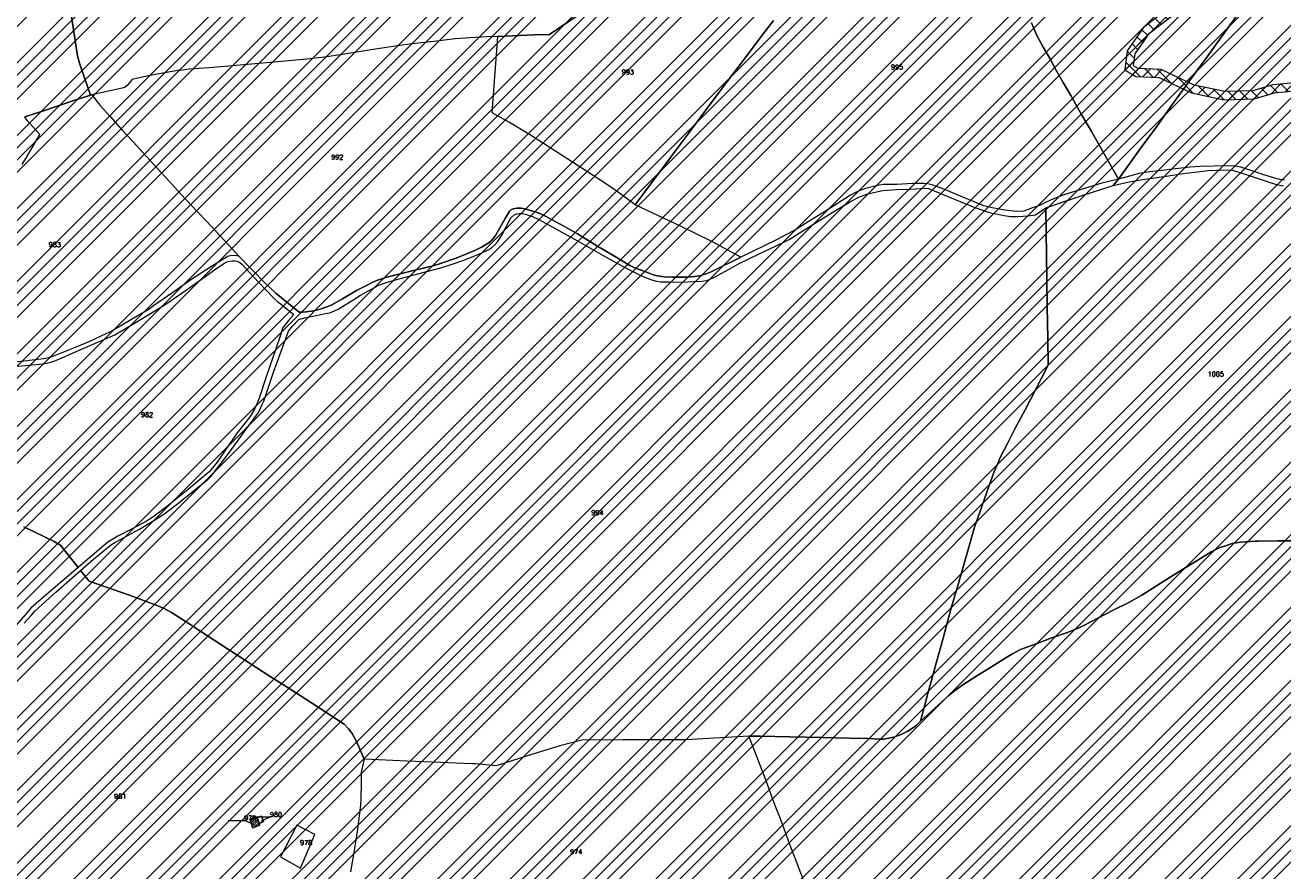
# Model space of a CAD drawing. Header units: metres. Extents: x 578835 to 593571, y 248557 to 255108.
# Tile 81 of 251: x 581736 to 582667, y 251268 to 251895. Entities that reach past the tile are written whole.
import ezdxf

# ---------------------------------------------------------------- set-up
doc = ezdxf.new("R2010")
doc.units = ezdxf.units.M
doc.linetypes.add('SOLID_LINE', pattern=[0])
for name, color, linetype, lineweight in [('Cad-BATIMENT_BATI_PRIVE12', 7, 'SOLID_LINE', 0), ('Cad-BATIMENT_BATI_PRIVE12_HACH', 7, 'SOLID_LINE', 0), ('Cad-HYDROGRAPHI_COURS_D_EAU28', 5, 'SOLID_LINE', 0), ('Cad-PARCELLAIRE_PARCELLE1', 250, 'SOLID_LINE', 0), ('Cad-PARCELLAIRE_PARCELLE1_', 250, 'SOLID_LINE', 0), ('Cad-TOPONYMIE_DETAIL_PARCELLAIR181', 7, 'SOLID_LINE', 0), ('Cad-TOPONYMIE_NUMERO_DE_PARCELL182', 250, 'SOLID_LINE', 0), ('ER', 192, 'Continuous', 18), ('PPRIF - contour', 10, 'Continuous', 9)]:
    doc.layers.add(name, color=color, linetype=linetype, lineweight=lineweight)
doc.styles.add('TEXTSTYLE_45_11', font='txt.shx', dxfattribs={"oblique": 50})

msp = doc.modelspace()

# ---------------------------------------------------------------- hatches: boundary and pattern name
at = {"layer": 'Cad-BATIMENT_BATI_PRIVE12_HACH', "ltscale": 0.4}
h = msp.add_hatch(dxfattribs=at)
h.set_pattern_fill('ANSI31', color=256, scale=0.4, style=0)
h.paths.add_polyline_path([(581902.02, 251306.37), (581904.09, 251300.3), (581909.45, 251302.29), (581909.11, 251303.38), (581907.59, 251307.83), (581907.38, 251308.37)])
at = {"layer": 'ER', "ltscale": 0.4}
h = msp.add_hatch(dxfattribs=at)
h.set_pattern_fill('ANSI37', color=256, scale=2, style=0)
h.paths.add_polyline_path([(582796.74, 252490.16), (582769.25, 252486.91), (582751.21, 252470.8), (582730.2, 252455.87), (582703.18, 252445.74), (582667.97, 252433.81), (582630.66, 252426.35), (582616.13, 252419.7), (582611.33, 252414.89), (582602.92, 252440.09), (582578.85, 252485.94), (582556.56, 252535.65), (582541.51, 252565.17), (582528.44, 252580.62), (582512.68, 252591.12), (582488.4, 252608.05), (582472.83, 252625.23), (582472.83, 252631.27), (582478.02, 252640.23), (582488.83, 252642.2), (582507.51, 252640.55), (582536.33, 252630.95), (582584.88, 252614.59), (582587.68, 252619.98), (582538.23, 252636.64), (582508.74, 252646.46), (582488.55, 252648.24), (582474.22, 252645.64), (582466.83, 252632.88), (582466.83, 252622.92), (582484.41, 252603.52), (582509.3, 252586.16), (582524.4, 252576.09), (582536.48, 252561.82), (582551.15, 252533.05), (582573.45, 252483.32), (582597.39, 252437.73), (582606.72, 252409.73), (582605.23, 252404.89), (582595.31, 252402.74), (582584.48, 252412.53), (582568.75, 252427.7), (582550.3, 252455.57), (582537.23, 252472.05), (582516.52, 252510.01), (582497.68, 252526.49), (582474.98, 252541.62), (582445.46, 252553.78), (582431.57, 252558.41), (582430.11, 252545.81), (582423.34, 252552.84), (582404.55, 252581.87), (582376.71, 252616.66), (582350.38, 252633.62), (582321.17, 252646.47), (582291.42, 252649.97), (582249.04, 252650.55), (582220.64, 252652.25), (582175.3, 252658.48), (582156.76, 252664.66), (582149.33, 252667.45), (582147.99, 252661.54), (582154.76, 252659.01), (582173.93, 252652.61), (582220.05, 252646.27), (582248.82, 252644.55), (582291.03, 252643.98), (582319.58, 252640.62), (582347.53, 252628.32), (582372.64, 252612.14), (582399.68, 252578.35), (582418.62, 252549.09), (582474.29, 252491.38), (582506.5, 252456.92), (582516.46, 252433.67), (582520.16, 252416.24), (582513.46, 252404.9), (582485.65, 252372.56), (582464.23, 252348.89), (582447.94, 252338.57), (582435.29, 252336.46), (582397.51, 252342.1), (582360.44, 252348.94), (582330, 252355.26), (582297.29, 252358.13), (582252.85, 252363.25), (582218.92, 252369.58), (582194.15, 252368.99), (582173.95, 252362.26), (582168.39, 252354.62), (582166.96, 252346.03), (582188.65, 252307.2), (582215.9, 252285.85), (582242.17, 252275.91), (582256.01, 252262.77), (582269.08, 252250.42), (582288.32, 252238.59), (582307.73, 252234.11), (582337.11, 252234.82), (582386.15, 252227.72), (582440.89, 252221.32), (582476.71, 252210.58), (582504.48, 252209.85), (582569, 252219.17), (582598.6, 252223.98), (582602.74, 252221.4), (582610.83, 252207.91), (582620.1, 252186.53), (582637.49, 252156.1), (582655.02, 252137.85), (582666.41, 252128.74), (582688.82, 252123.51), (582708.41, 252123.51), (582725.34, 252114.7), (582734.85, 252107.1), (582736.07, 252096.1), (582729.77, 252075.09), (582723.28, 252035.45), (582722.58, 252010.22), (582713.67, 251992.4), (582698.19, 251967.77), (582675.88, 251943.38), (582649.51, 251929.51), (582621.53, 251921.81), (582598.81, 251919.61), (582583.13, 251907.67), (582564.2, 251893.11), (582552.1, 251875.71), (582550.34, 251861.66), (582558.35, 251856.66), (582575.66, 251855.93), (582599.7, 251844.63), (582623.95, 251839.48), (582646.09, 251840.22), (582661.18, 251844.53), (582681.51, 251846.63), (582706.04, 251847.33), (582746.16, 251839.31), (582777.12, 251831.57), (582798.72, 251819.73), (582815.48, 251807.16), (582832.68, 251789.25), (582845.85, 251780.72), (582865.53, 251780.72), (582889.06, 251784.4), (582912.14, 251795.94), (582940.37, 251805.82), (582975.56, 251814.26), (582989.04, 251814.26), (583010.12, 251807.94), (583034.7, 251802.16), (583054.6, 251800.68), (583081.25, 251805.73), (583113.44, 251808.52), (583139.2, 251802.26), (583169.25, 251791.08), (583188.74, 251775.08), (583203.28, 251760.54), (583236.28, 251745.14), (583277.77, 251739.04), (583285.1, 251732.57), (583282.99, 251752.41), (583279.03, 251744.92), (583238.02, 251750.95), (583206.78, 251765.53), (583192.77, 251779.53), (583172.29, 251796.35), (583140.96, 251808.01), (583113.9, 251814.59), (583080.43, 251811.68), (583054.26, 251806.73), (583035.62, 251808.11), (583011.67, 251813.74), (582989.92, 251820.26), (582974.85, 251820.26), (582938.67, 251811.58), (582909.8, 251801.48), (582887.21, 251790.18), (582865.06, 251786.72), (582847.62, 251786.72), (582836.53, 251793.9), (582819.47, 251811.67), (582801.97, 251824.79), (582779.32, 251837.21), (582747.47, 251845.17), (582706.55, 251853.35), (582681.11, 251852.63), (582660.04, 251850.45), (582645.16, 251846.19), (582624.48, 251845.5), (582601.62, 251850.35), (582577.12, 251861.88), (582560.18, 251862.58), (582556.77, 251864.72), (582557.87, 251873.5), (582568.6, 251888.92), (582586.78, 251902.91), (582601.08, 251913.8), (582622.62, 251915.89), (582651.73, 251923.89), (582679.6, 251938.56), (582702.98, 251964.12), (582718.9, 251989.45), (582728.54, 252008.73), (582729.27, 252034.88), (582735.63, 252073.74), (582742.17, 252095.55), (582740.54, 252110.23), (582728.63, 252119.76), (582709.88, 252129.51), (582689.51, 252129.51), (582669.09, 252134.27), (582659.07, 252142.29), (582642.34, 252159.72), (582625.47, 252189.22), (582616.18, 252210.66), (582607.14, 252225.72), (582599.86, 252230.27), (582568.09, 252225.1), (582504.13, 252215.86), (582477.66, 252216.56), (582442.11, 252227.22), (582386.93, 252233.67), (582337.47, 252240.84), (582308.34, 252240.12), (582290.63, 252244.21), (582272.75, 252255.21), (582260.13, 252267.13), (582245.42, 252281.1), (582218.88, 252291.14), (582193.3, 252311.18), (582173.22, 252347.11), (582174.08, 252352.24), (582177.67, 252357.17), (582195.19, 252363.01), (582218.44, 252363.57), (582251.95, 252357.32), (582296.68, 252352.16), (582329.13, 252349.31), (582359.28, 252343.05), (582396.52, 252336.18), (582435.34, 252330.39), (582450.12, 252332.85), (582468.13, 252344.25), (582490.15, 252368.59), (582518.35, 252401.39), (582526.51, 252415.2), (582522.21, 252435.49), (582511.6, 252460.25), (582478.64, 252495.51), (582435.51, 252540.22), (582436.68, 252550.38), (582443.36, 252548.15), (582472.15, 252536.3), (582494.03, 252521.72), (582511.77, 252506.2), (582532.21, 252468.72), (582545.44, 252452.05), (582564.11, 252423.84), (582580.39, 252408.14), (582593.57, 252396.22), (582609.94, 252399.78), (582612.27, 252407.34), (582619.61, 252414.69), (582632.52, 252420.61), (582669.52, 252428.01), (582705.19, 252440.09), (582733.04, 252450.53), (582755.47, 252466.46), (582796.94, 252473.67), (582796.82, 252482.36)])
at = {"layer": 'PPRIF - contour', "lineweight": 15}
h = msp.add_hatch(dxfattribs=at)
h.set_pattern_fill('ANSI34', color=30, scale=2, style=0)
h.paths.add_polyline_path([(583168.56, 249236.59), (583178.02, 249273.37), (583184.15, 249314.36), (583186.86, 249348.54), (583183.82, 249412.65), (583188.31, 249497.75), (583209.56, 249638.59), (583209.57, 249654.16), (583202.87, 249764.69), (583181.22, 249772.54), (583212.18, 249841.81), (583235.33, 249974.64), (583193.51, 249985.09), (583186.04, 250045.54), (583188.28, 250067.18), (583195.8, 250078.07), (583245.78, 250078.37), (583251.01, 250132.85), (583194.25, 250138.82), (583209.94, 250168.32), (583209.19, 250188.47), (583208.21, 250203.8), (583217.43, 250267.61), (583213.64, 250277.41), (583256.98, 250284.74), (583262.34, 250350.34), (583266.18, 250436.39), (583274.5, 250436.7), (583214.43, 250499.33), (583184.56, 250537.39), (583218.91, 250547.09), (583241.07, 250552.07), (583269.68, 250547.09), (583271.18, 250569.48), (583274.91, 250580.67), (583286.48, 250597.77), (583293.66, 250716.62), (583278.73, 250731.44), (583193.67, 250750.25), (583156.78, 250759.28), (583135.71, 250831.5), (583141.39, 250856.49), (583145.69, 250864.01), (583161.1, 250891.6), (583169.34, 250905.21), (583172.57, 250920.26), (583171.49, 250936.38), (583169.31, 250950.6), (583181.85, 251003.26), (583206.95, 251084.03), (583216.62, 251114.12), (583232.39, 251161.77), (583245.29, 251209.41), (583234.54, 251210.94), (583234.1, 251288.09), (583244.66, 251288.39), (583237.9, 251328.73), (583229.54, 251356.01), (583200.13, 251357.42), (583190.46, 251371.39), (583189.74, 251379.63), (583190.1, 251406.14), (583244.22, 251415.82), (583256.04, 251419.04), (583270.74, 251430.86), (583295.47, 251440.89), (583325.21, 251451.64), (583340.94, 251464.43), (583366, 251457.91), (583398.59, 251444.88), (583422.15, 251436.37), (583417.63, 251462.92), (583418.14, 251495.99), (583409.11, 251546.1), (583400.09, 251585.18), (583359.99, 251579.17), (583344.95, 251609.23), (583333.92, 251624.76), (583325.9, 251633.28), (583319.39, 251648.31), (583296.33, 251649.31), (583292.32, 251666.85), (583282.01, 251764.42), (583240.65, 251790.03), (583212.78, 251805.76), (583221.32, 251831.82), (583251.44, 251830.48), (583273.02, 251828.23), (583262.67, 251903.93), (583199.69, 251895.44), (583192.95, 251945.32), (583256.33, 251954.31), (583243.74, 252050.47), (583214.52, 252068.27), (583208.68, 252073.66), (583201.93, 252137.92), (583178.11, 252135.22), (583183.95, 252176.12), (583226.69, 252181.65), (583216.8, 252253.1), (583210.96, 252307.92), (583193.36, 252422.33), (583178.97, 252519.84), (583167.73, 252607.66), (583178.52, 252614.4), (583188.29, 252625.39), (583184.93, 252642.05), (583192.13, 252639.75), (583210.89, 252641.9), (583205.05, 252676.95), (583200.1, 252708.47), (583205.05, 252708.02), (583194.96, 252797.38), (583191.02, 252799.28), (583173.51, 252800.6), (583168.08, 252797.59), (583165.67, 252793.82), (583165.69, 252787.69), (583073.05, 252815.41), (583065.66, 252814.13), (583065.94, 252812.7), (583046.85, 252808.33), (583047.04, 252816.04), (582997.15, 252812.42), (582995.86, 252782.45), (582980.16, 252787.72), (582949.89, 252804.92), (582947.27, 252800.69), (582935.19, 252777.61), (582924.38, 252768.8), (582917.32, 252760.63), (582910.91, 252748.5), (582903.76, 252736.42), (582880, 252724.86), (582817.58, 252706.15), (582782.59, 252696.37), (582747.69, 252696.56), (582653.19, 252726.32), (582583.51, 252736.7), (582547.53, 252745.89), (582391.95, 252693.83), (582342.71, 252696.56), (582258, 252701.11), (582228.89, 252730.03), (582194.3, 252754.65), (582137.15, 252749.12), (582028.37, 252701.22), (581997.03, 252701.83), (581923.09, 252643.99), (581895.44, 252653.82), (581782.97, 252699.88), (581749.17, 252724.45), (581694.48, 252730.59), (581626.87, 252779.73), (581623.69, 252832.13), (581568.99, 252867.14), (581549.94, 252902.76), (581520.9, 252875.84), (581488.95, 252861.1), (581415.1, 252871.66), (581333.97, 252861.22), (581285.87, 252845.9), (581226.26, 252859.41), (581213.27, 252848.96), (581176.79, 252829.19), (581135.62, 252832.26), (581093.83, 252851.3), (581026.18, 252865.71), (580894.22, 252859.98), (580764.18, 252821.75), (580666.25, 252837.89), (580606.97, 252807.31), (580553.37, 252825.96), (580518.38, 252831.19), (580426.24, 252844.58), (580314.78, 252864.48), (580232.54, 252861.61), (580193.34, 252877.86), (579737.68, 252731.06), (579339.29, 252594.91), (579467.34, 252529.95), (579492.26, 252526.53), (579537.88, 252506.87), (579628.29, 252501.98), (579673.34, 252488.27), (579756.55, 252421.24), (579801.62, 252412.32), (579849.52, 252376.66), (579890.09, 252373.24), (579954.11, 252362.98), (580003.08, 252331.22), (580020.69, 252319.86), (580037.79, 252307.65), (580048.55, 252295.44), (580067.12, 252269.55), (580095.49, 252178.46), (580127.66, 252086.63), (580157.22, 252011.67), (580209.32, 251928.46), (580208.41, 251858.24), (580196.24, 251818.11), (580206.29, 251790.3), (580227.07, 251716.54), (580274.53, 251673.98), (580324.82, 251599.61), (580345.2, 251567.99), (580352.27, 251548.44), (580380.56, 251474.57), (580498.13, 251465.11), (580632.34, 251425.65), (580688.87, 251403.81), (580903, 251328.66), (581057.22, 251304.45), (581128.89, 251277.45), (581306.24, 251176.53), (581363.6, 251156.15), (581418.4, 251079.72), (581465.72, 250967.17), (581546.02, 250830.88), (581604.72, 250760.44), (581621.29, 250710.76), (581635.31, 250677.64), (581677.37, 250643.25), (581761.5, 250538.8), (581878.03, 250481.58), (581978.36, 250416.05), (582083.64, 250336.15), (582132.06, 250252.96), (582193.12, 250147.32), (582211.34, 250118.18), (582217.79, 250080.35), (582244.22, 249930.09), (582252.92, 249788.8), (582279.87, 249720.73), (582264.14, 249693.23), (582229.1, 249576.98), (582243.69, 249504.21), (582236.53, 249458.37), (582233.12, 249417.21), (582207.89, 249404.14), (582210.7, 249314.66), (582282.52, 249136.36), (582365.79, 249069.63), (582329.51, 248868.66), (582370.33, 248802.93), (582389.99, 248830.88), (582435.35, 248829.37), (582475.81, 248930.64), (582488.18, 248933.83), (582505.04, 248934.94), (582536.56, 248931.03), (582545.58, 248873.46), (582547.73, 248837.81), (582559.27, 248733.3), (582660.26, 248731.96), (582707.75, 248722.61), (582711.09, 248844.25), (582713.77, 248853.61), (582730.11, 248933.31), (582770.57, 249048.63), (582781.22, 249070.77), (582782.86, 249074.05), (582786.69, 249073.51), (582794.34, 249066.4), (582795.98, 249060.39), (582802, 249037.44), (582837.54, 249029.24), (582847.92, 249019.4), (582859.41, 249022.68), (582870.89, 249021.59), (582882.91, 249029.79), (582897.68, 249024.87), (582894.41, 249004.61), (582898.78, 248991.5), (582903.16, 248984.94), (582914.71, 248986.01), (582980.86, 249040.12), (583036.72, 249107.47), (583089.79, 249152.85), (583096.96, 249144.66), (583169.29, 249123.72), (583150.9, 249178.85), (583158.77, 249200.15)])

# ---------------------------------------------------------------- linework, layer by layer
at = {"layer": 'Cad-BATIMENT_BATI_PRIVE12'}
msp.add_lwpolyline([(581902.02, 251306.37), (581904.09, 251300.3), (581909.45, 251302.29), (581909.11, 251303.38), (581907.59, 251307.83), (581907.38, 251308.37), (581902.02, 251306.37), (581902.02, 251306.37)], close=True, dxfattribs=at)
at = {"layer": 'Cad-HYDROGRAPHI_COURS_D_EAU28'}
for points in [[(582668.53, 251779.94), (582665.1, 251780.54), (582661.49, 251781.36), (582653.37, 251783.8), (582636.33, 251789.52), (582632.3, 251790.4), (582626.1, 251790.56), (582606.12, 251790), (582598.57, 251789.6), (582583.54, 251787.9), (582567.14, 251785.86), (582561.05, 251784.8), (582556.44, 251783.75), (582545.56, 251780.72), (582541.67, 251775.94), (582541.67, 251775.94), (582541.67, 251775.94), (582553.49, 251778.6), (582563.64, 251780.44), (582582.77, 251783.27), (582593.77, 251784.85), (582606.08, 251786.43), (582612.05, 251787.05), (582618.54, 251787.36), (582629.41, 251787.49), (582644.73, 251782.63), (582660.16, 251777.46), (582663.63, 251776.51), (582667.8, 251775.86)], [(581734.78, 251451.74), (581739.98, 251457.64), (581742.78, 251460.76), (581745.38, 251463.2), (581750.89, 251468.24), (581758.35, 251474.76), (581768.48, 251483.74), (581776.63, 251490.78), (581784.62, 251497.79), (581798.88, 251509.68), (581802.02, 251511.61), (581820.42, 251521.39), (581831, 251527.85), (581838.43, 251532.7), (581848.6, 251540.23), (581856.47, 251546.69), (581870.83, 251558.36), (581873.12, 251560.55), (581881.93, 251571.65), (581887.19, 251578.78), (581898.22, 251593.85), (581908.49, 251607.97), (581910.26, 251611.47), (581912.6, 251617.12), (581919.71, 251637.66), (581927.74, 251660.07), (581930.71, 251668.01), (581933.46, 251671.58), (581938.31, 251676.67), (581942.65, 251678.03), (581949.94, 251679.53), (581959.35, 251681.32), (581961.22, 251681.69), (581964.81, 251683.1), (581967.43, 251684.33), (581979.1, 251691.66), (581983.95, 251694.73), (581997.75, 251702.24), (582002.32, 251703.84), (582009.96, 251706.15), (582027.46, 251710.84), (582043.51, 251715.07), (582051.86, 251717.77), (582059.96, 251720.45), (582070.1, 251724.42), (582076.7, 251727.3), (582079.15, 251728.62), (582081.41, 251730.15), (582083.64, 251732.12), (582085.53, 251734.17), (582088.52, 251738.77), (582095.34, 251751.94), (582097.87, 251754.15), (582099.86, 251754.99), (582101.57, 251755.35), (582103.97, 251755.22), (582107.08, 251754.46), (582111.57, 251753.06), (582116.13, 251750.76), (582128.89, 251744.02), (582144.89, 251734.99), (582163.93, 251724.09), (582175.33, 251717.8), (582181.38, 251714.5), (582190.16, 251710), (582196.39, 251707.39), (582199.97, 251706.02), (582202.25, 251705.32), (582206.02, 251704.74), (582213.04, 251704.55), (582222.93, 251704.48), (582230.58, 251704.78), (582236.97, 251705.2), (582240.72, 251705.74), (582242.48, 251706.32), (582245.26, 251707.56), (582257.09, 251714.12), (582264.19, 251717.95), (582278.84, 251725.07), (582291.52, 251731.15), (582301.58, 251736.1), (582309.81, 251741.25), (582323.59, 251749.87), (582337.09, 251758.12), (582343.76, 251762.13), (582347.53, 251764.34), (582353.29, 251767.39), (582359.94, 251769.73), (582364.21, 251770.86), (582371.1, 251772.33), (582381.18, 251772.94), (582391.3, 251773.23), (582395.56, 251773.58), (582402.45, 251773.93), (582404.87, 251773.69), (582424.74, 251765.65), (582439.16, 251759.82), (582444.34, 251757.92), (582448.34, 251756.46), (582451.88, 251755.53), (582455.99, 251754.65), (582460.84, 251753.83), (582465.51, 251753.1), (582468.17, 251752.99), (582471.29, 251753.03), (582478.67, 251753.53), (582484.13, 251754.2), (582491.86, 251759.42), (582504.6, 251763.83), (582518.07, 251768.4), (582526.25, 251771.1), (582541.67, 251775.94), (582545.56, 251780.72), (582533.37, 251777.71), (582505.24, 251769), (582495.73, 251765.43), (582490.58, 251762.88), (582487.02, 251761.13), (582481.81, 251759.37), (582475.59, 251756.95), (582470.16, 251756.72), (582461.35, 251757.66), (582451.97, 251759.33), (582445.81, 251761.05), (582438.73, 251763.91), (582430.36, 251767.45), (582416.19, 251773.18), (582412.19, 251774.86), (582409.64, 251775.75), (582407.43, 251776.58), (582404.4, 251777.22), (582401.41, 251777.53), (582398.11, 251777.58), (582393.26, 251777.41), (582381.36, 251776.85), (582371.54, 251776.82), (582368.21, 251776.32), (582365.05, 251775.61), (582357.48, 251773.53), (582351.34, 251771.12), (582347.16, 251768.77), (582337.45, 251762.62), (582327.74, 251756.45), (582316.37, 251749.49), (582306.35, 251743.19), (582299.08, 251739.35), (582292.3, 251735.67), (582265.84, 251722.87), (582243.73, 251712.01), (582240.06, 251710.59), (582235.33, 251709.08), (582231.5, 251708.54), (582226.09, 251708.09), (582215.22, 251708.08), (582208.93, 251708.33), (582204, 251709.03), (582201.66, 251709.62), (582196.8, 251711.44), (582186.59, 251715.38), (582183.66, 251716.81), (582172.29, 251723.67), (582159.2, 251731.39), (582144.7, 251740.21), (582134.66, 251745.95), (582123.95, 251751.86), (582120.59, 251753.59), (582117, 251755.18), (582114.85, 251756.11), (582105.81, 251758.82), (582103.06, 251759.15), (582099.92, 251759.22), (582097.16, 251758.78), (582095.41, 251757.96), (582094.35, 251756.86), (582091.25, 251751.59), (582086.36, 251742.93), (582084.07, 251738.84), (582082.58, 251736.94), (582080.99, 251735.24), (582079.07, 251733.52), (582076.24, 251731.72), (582073.65, 251730.29), (582069.78, 251728.29), (582063.24, 251725.51), (582055.03, 251722.27), (582044.13, 251718.47), (582037.86, 251716.49), (582032.7, 251715.28), (582022.36, 251712.75), (582003.53, 251708.18), (581999.12, 251706.69), (581996.63, 251705.81), (581993.22, 251704.3), (581989.1, 251702.18), (581981.11, 251698.29), (581970.67, 251691.96), (581962.8, 251687.5), (581959.94, 251686.27), (581954.88, 251684.62), (581951.41, 251683.67), (581947.83, 251683.03), (581943.68, 251682.47), (581941.14, 251682.25), (581938.6, 251682.15), (581921.68, 251696.13), (581913.39, 251703.69), (581893.92, 251723.69), (581890.34, 251724.06), (581887.48, 251723.82), (581885.63, 251723.34), (581883.18, 251722.02), (581874.49, 251716.5), (581858.47, 251706.03), (581848.34, 251698.94), (581830.81, 251686.79), (581827.53, 251684.51), (581821.49, 251680.88), (581813.08, 251675.94), (581799.71, 251668.15), (581795.43, 251666.11), (581782.81, 251660.27), (581771.41, 251655.64), (581755.46, 251649.19), (581752.88, 251648.43), (581749.41, 251647.57), (581745.08, 251647.1), (581726.46, 251644.99)], [(581729.99, 251642.28), (581738.34, 251642.97), (581748.48, 251643.93), (581751.33, 251644.39), (581754.38, 251645.2), (581756.88, 251645.96), (581760.08, 251647.24), (581775.11, 251653.72), (581793.02, 251661.34), (581802.17, 251665.34), (581819.06, 251675.44), (581819.06, 251675.44), (581819.06, 251675.44), (581839.77, 251688.09), (581857.61, 251700.49), (581866.32, 251706.68), (581877.7, 251714.65), (581883.3, 251718.57), (581885.13, 251719.39), (581887.14, 251720.01), (581889.01, 251720.27), (581891.32, 251720.25), (581893.18, 251719.83), (581894.74, 251718.85), (581896.24, 251717.64), (581908.47, 251704.39), (581914.08, 251698.39), (581920.12, 251692.21), (581922.71, 251689.86), (581925.43, 251687.74), (581928.79, 251685.13), (581934.78, 251680.49), (581930.62, 251676.03), (581926.31, 251670.31), (581924.23, 251663.56), (581919.13, 251648.65), (581914.48, 251635.12), (581908.86, 251618.48), (581907.59, 251614.81), (581905.42, 251610.28), (581903.12, 251606.19), (581901.28, 251603.58), (581897.63, 251598.93), (581892.69, 251592.84), (581889.88, 251588.92), (581886.3, 251583.5), (581880.44, 251574.77), (581877.85, 251571.2), (581874.72, 251567.16), (581871.93, 251564.02), (581870.16, 251562.43), (581865.78, 251558.72), (581855.22, 251549.81), (581840.38, 251537.99), (581831.23, 251531.1), (581828.72, 251529.44), (581825.51, 251527.5), (581815.01, 251521.83), (581804.27, 251516.26), (581800.65, 251514.17), (581796.9, 251511.75), (581790.48, 251506.53), (581774.95, 251493.2), (581763.02, 251482.96), (581749.48, 251471.35), (581739.87, 251462.97), (581737.24, 251459.97), (581727.15, 251448.43)]]:
    msp.add_lwpolyline(points, dxfattribs=at)
at = {"layer": 'Cad-PARCELLAIRE_PARCELLE1'}
for points in [[(582151.62, 251906.65), (582124.01, 251887.85), (582112.82, 251887.48), (582085.79, 251886.46), (582077.33, 251886.08), (582065.36, 251885.31), (582054.3, 251884.5), (582038.38, 251882.73), (582022.38, 251880.84), (582014.88, 251879.89), (582004.69, 251878.37), (581990.37, 251876.17), (581967.27, 251872.47), (581957.34, 251870.97), (581944.35, 251869.56), (581920.05, 251867.42), (581894.84, 251865.22), (581871.85, 251863.19), (581857.02, 251862.07), (581850.74, 251861.22), (581848.79, 251861.05), (581829.2, 251857.64), (581818.99, 251855.56), (581814.95, 251854.56), (581811.29, 251850.02), (581809.82, 251848.89), (581807.5, 251848.03), (581785, 251843.04), (581785, 251843.04), (581785, 251843.04), (581783.94, 251842.83), (581779.8, 251854.97), (581775.95, 251866.58), (581774.36, 251871.91), (581771.62, 251889.85), (581769.74, 251902.62)], [(582289.91, 251898.1), (582281.73, 251887.39), (582269.93, 251871.69), (582261.47, 251860.39), (582255.98, 251853.14), (582247.66, 251842.08), (582238.99, 251830.43), (582231.19, 251820.08), (582220.96, 251806.41), (582208.8, 251790.13), (582198.18, 251776.09), (582187.59, 251761.73), (582178.64, 251768.22), (582169.17, 251775.02), (582155.74, 251783.93), (582123.16, 251804.85), (582109.24, 251813.73), (582094.39, 251822.74), (582081.7, 251829.72), (582085.79, 251886.46), (582112.82, 251887.48), (582124.01, 251887.85), (582151.62, 251906.65)], [(581769.74, 251902.62), (581771.62, 251889.85), (581774.36, 251871.91), (581775.95, 251866.58), (581779.8, 251854.97), (581783.94, 251842.83), (581773.26, 251839.5), (581747.6, 251830.9), (581735.33, 251826.76)], [(582481.27, 251896.54), (582484.89, 251887.59), (582489.93, 251878.53), (582494.88, 251869.69), (582499.05, 251862.12), (582504.74, 251852.23), (582510.32, 251842.55), (582518.53, 251828.19), (582525.28, 251816.49), (582545.56, 251780.72), (582533.37, 251777.71), (582505.24, 251769), (582495.73, 251765.43), (582490.58, 251762.88), (582487.02, 251761.13), (582481.81, 251759.37), (582475.59, 251756.95), (582470.16, 251756.72), (582461.35, 251757.66), (582451.97, 251759.33), (582445.81, 251761.05), (582438.73, 251763.91), (582430.36, 251767.45), (582416.19, 251773.18), (582412.19, 251774.86), (582409.64, 251775.75), (582407.43, 251776.58), (582404.4, 251777.22), (582401.41, 251777.53), (582398.11, 251777.58), (582393.26, 251777.41), (582381.36, 251776.85), (582371.54, 251776.82), (582368.21, 251776.32), (582365.05, 251775.61), (582357.48, 251773.53), (582351.34, 251771.12), (582347.16, 251768.77), (582337.45, 251762.62), (582327.74, 251756.45), (582316.37, 251749.49), (582306.35, 251743.19), (582299.08, 251739.35), (582292.3, 251735.67), (582265.84, 251722.87), (582243.91, 251734.76), (582221.64, 251745.72), (582187.59, 251761.73), (582198.18, 251776.09), (582208.8, 251790.13), (582220.96, 251806.41), (582231.19, 251820.08), (582238.99, 251830.43), (582247.66, 251842.08), (582255.98, 251853.14), (582261.47, 251860.39), (582269.93, 251871.69), (582281.73, 251887.39), (582289.91, 251898.1)], [(582632.89, 251901.03), (582617.58, 251880.02), (582611.21, 251871.36), (582604.94, 251862.59), (582597.09, 251851.9), (582585.54, 251836.11), (582574.4, 251820.47), (582561.74, 251803.25), (582545.56, 251780.72), (582545.56, 251780.72), (582545.56, 251780.72), (582525.28, 251816.49), (582518.53, 251828.19), (582510.32, 251842.55), (582504.74, 251852.23), (582499.05, 251862.12), (582494.88, 251869.69), (582489.93, 251878.53), (582484.89, 251887.59), (582481.27, 251896.54)], [(582668.53, 251779.94), (582665.1, 251780.54), (582661.49, 251781.36), (582653.37, 251783.8), (582636.33, 251789.52), (582632.3, 251790.4), (582626.1, 251790.56), (582606.12, 251790), (582598.57, 251789.6), (582583.54, 251787.9), (582567.14, 251785.86), (582561.05, 251784.8), (582556.44, 251783.75), (582545.56, 251780.72), (582545.56, 251780.72), (582545.56, 251780.72), (582561.74, 251803.25), (582574.4, 251820.47), (582585.54, 251836.11), (582597.09, 251851.9), (582604.94, 251862.59), (582611.21, 251871.36), (582617.58, 251880.02), (582632.89, 251901.03)], [(581733.4, 251791.48), (581736.88, 251797.23), (581746.56, 251813.65), (581737.19, 251824.24), (581735.33, 251826.76), (581747.6, 251830.9), (581773.26, 251839.5), (581783.94, 251842.83), (581785, 251843.04), (581790.91, 251835.39), (581798.53, 251827), (581807.44, 251817.04), (581815.59, 251808.25), (581833.09, 251789.08), (581842.24, 251779.14), (581851.3, 251769.41), (581863.15, 251756.68), (581870.2, 251749.24), (581879.62, 251739.11), (581886.58, 251731.77), (581893.92, 251723.69), (581890.34, 251724.06), (581887.48, 251723.82), (581885.63, 251723.34), (581883.18, 251722.02), (581874.49, 251716.5), (581858.47, 251706.03), (581848.34, 251698.94), (581830.81, 251686.79), (581827.53, 251684.51), (581821.49, 251680.88), (581813.08, 251675.94), (581799.71, 251668.15), (581795.43, 251666.11), (581782.81, 251660.27), (581771.41, 251655.64), (581755.46, 251649.19), (581752.88, 251648.43), (581749.41, 251647.57), (581745.08, 251647.1), (581726.46, 251644.99)], [(581733.4, 251791.48), (581736.88, 251797.23), (581746.56, 251813.65), (581737.19, 251824.24), (581735.33, 251826.76)], [(582674.55, 251512.8), (582663.51, 251512.77), (582649.26, 251512.59), (582646.8, 251512.5), (582636.13, 251511.83), (582629.8, 251510.75), (582624.82, 251509.11), (582620.16, 251507.6), (582614.22, 251504.76), (582603.09, 251497.82), (582593.84, 251492.14), (582583.88, 251485.96), (582573.7, 251479.54), (582562.82, 251472.62), (582553.3, 251467.14), (582541.66, 251461.38), (582535.49, 251458.3), (582530.84, 251455.8), (582519.46, 251449.84), (582516.2, 251448.44), (582507.75, 251444.95), (582496.3, 251440.89), (582483.9, 251436.4), (582473.11, 251432.26), (582467.12, 251429.09), (582462.95, 251426.62), (582449.54, 251418.37), (582440.77, 251412.85), (582430.35, 251406.3), (582427.63, 251404.28), (582423.82, 251401.52), (582420.43, 251398.67), (582409.17, 251388.37), (582399.06, 251379.16), (582401.84, 251390.32), (582404.28, 251399.66), (582410.48, 251422.14), (582415.61, 251440.74), (582421.41, 251462.18), (582426.73, 251480.45), (582432.66, 251501.35), (582439.01, 251522.95), (582443.13, 251534.88), (582447.79, 251548.2), (582453.63, 251564.18), (582455.77, 251569.15), (582458.26, 251574.93), (582463.37, 251584.94), (582468.68, 251595.31), (582476.37, 251609.88), (582488.52, 251633.3), (582493.48, 251642.96), (582493.24, 251662.67), (582492.78, 251686.04), (582492.43, 251706.08), (582492.31, 251725.24), (582492.08, 251740.94), (582491.86, 251759.42), (582518.07, 251768.4), (582526.25, 251771.1), (582541.67, 251775.94), (582553.49, 251778.6), (582563.64, 251780.44), (582582.77, 251783.27), (582593.77, 251784.85), (582606.08, 251786.43), (582612.05, 251787.05), (582618.54, 251787.36), (582629.41, 251787.49), (582644.73, 251782.63), (582660.16, 251777.46), (582663.63, 251776.51), (582667.8, 251775.86)], [(581729.99, 251642.28), (581738.34, 251642.97), (581748.48, 251643.93), (581751.33, 251644.39), (581754.38, 251645.2), (581756.88, 251645.96), (581760.08, 251647.24), (581775.11, 251653.72), (581793.02, 251661.34), (581802.17, 251665.34), (581819.06, 251675.44), (581839.77, 251688.09), (581857.61, 251700.49), (581866.32, 251706.68), (581877.7, 251714.65), (581883.3, 251718.57), (581885.13, 251719.39), (581887.14, 251720.01), (581889.01, 251720.27), (581891.32, 251720.25), (581893.18, 251719.83), (581894.74, 251718.85), (581896.24, 251717.64), (581908.47, 251704.39), (581914.08, 251698.39), (581920.12, 251692.21), (581922.71, 251689.86), (581925.43, 251687.74), (581928.79, 251685.13), (581934.78, 251680.49), (581930.62, 251676.03), (581926.31, 251670.31), (581924.23, 251663.56), (581919.13, 251648.65), (581914.48, 251635.12), (581908.86, 251618.48), (581907.59, 251614.81), (581905.42, 251610.28), (581903.12, 251606.19), (581901.28, 251603.58), (581897.63, 251598.93), (581892.69, 251592.84), (581889.88, 251588.92), (581886.3, 251583.5), (581880.44, 251574.77), (581877.85, 251571.2), (581874.72, 251567.16), (581871.93, 251564.02), (581870.16, 251562.43), (581865.78, 251558.72), (581855.22, 251549.81), (581840.38, 251537.99), (581831.23, 251531.1), (581828.72, 251529.44), (581825.51, 251527.5), (581815.01, 251521.83), (581804.27, 251516.26), (581800.65, 251514.17), (581796.9, 251511.75), (581790.48, 251506.53), (581774.95, 251493.2), (581761.7, 251509.71), (581757.2, 251512.23), (581734.53, 251523.28)], [(581734.53, 251523.28), (581757.2, 251512.23), (581761.7, 251509.71), (581774.95, 251493.2), (581763.02, 251482.96), (581749.48, 251471.35), (581739.87, 251462.97), (581737.24, 251459.97), (581727.15, 251448.43)], [(582313.81, 251257.48), (582306.76, 251275.95), (582302.19, 251288.05), (582300.62, 251292.16), (582295.1, 251306.98), (582292.05, 251314.86), (582288.35, 251324.69), (582285.26, 251333.02), (582281.56, 251342.85), (582277.66, 251353), (582271.87, 251368.24), (582280.45, 251368.17), (582302, 251367.74), (582326.27, 251367.2), (582346.19, 251366.63), (582360.15, 251366.34), (582368.34, 251366.02), (582371.55, 251366.06), (582375.54, 251366.61), (582379.89, 251367.76), (582384.7, 251369.5), (582389.05, 251371.64), (582392.19, 251373.58), (582395.46, 251375.86), (582399.06, 251379.16), (582409.17, 251388.37), (582420.43, 251398.67), (582423.82, 251401.52), (582427.63, 251404.28), (582430.35, 251406.3), (582440.77, 251412.85), (582449.54, 251418.37), (582462.95, 251426.62), (582467.12, 251429.09), (582473.11, 251432.26), (582483.9, 251436.4), (582496.3, 251440.89), (582507.75, 251444.95), (582516.2, 251448.44), (582519.46, 251449.84), (582530.84, 251455.8), (582535.49, 251458.3), (582541.66, 251461.38), (582553.3, 251467.14), (582562.82, 251472.62), (582573.7, 251479.54), (582583.88, 251485.96), (582593.84, 251492.14), (582603.09, 251497.82), (582614.22, 251504.76), (582620.16, 251507.6), (582624.82, 251509.11), (582629.8, 251510.75), (582636.13, 251511.83), (582646.8, 251512.5), (582649.26, 251512.59), (582663.51, 251512.77), (582674.55, 251512.8)], [(581734.78, 251451.74), (581739.98, 251457.64), (581742.78, 251460.76), (581745.38, 251463.2), (581750.89, 251468.24), (581758.35, 251474.76), (581768.48, 251483.74), (581776.63, 251490.78), (581783.12, 251483.07), (581800.02, 251477.11), (581812.25, 251472.9), (581822.11, 251469.26), (581833.85, 251464.77), (581838.14, 251462.9), (581843.92, 251459.7), (581857.5, 251451.02), (581864.38, 251446.58), (581886.17, 251432.45), (581907.34, 251418.72), (581917.11, 251412.29), (581926.92, 251406.3), (581938.51, 251398.8), (581947.74, 251392.88), (581966.22, 251380.81), (581972.06, 251377.06), (581975.23, 251373.65), (581977.91, 251370.08), (581981.21, 251364.12), (581986.82, 251351.2), (581984.67, 251341.44), (581984.52, 251334.29), (581984.21, 251321.23), (581983.97, 251317.19), (581981.73, 251299.4), (581979.05, 251282.11), (581976.54, 251267.75)], [(582313.81, 251257.48), (582306.76, 251275.95), (582302.19, 251288.05), (582300.62, 251292.16), (582295.1, 251306.98), (582292.05, 251314.86), (582288.35, 251324.69), (582285.26, 251333.02), (582281.56, 251342.85), (582277.66, 251353), (582271.87, 251368.24), (582271.87, 251368.24), (582271.87, 251368.24), (582225.44, 251365.49), (582204.17, 251365.39), (582178.38, 251365.37), (582147.96, 251365.29), (582131.83, 251361.04), (582108.44, 251353.86), (582089.16, 251347.79), (582084.35, 251346.17), (582069.39, 251347.6), (582066.59, 251347.7), (582043.41, 251348.78), (582018.68, 251349.74), (581986.82, 251351.2), (581984.67, 251341.44), (581984.52, 251334.29), (581984.21, 251321.23), (581983.97, 251317.19), (581981.73, 251299.4), (581979.05, 251282.11), (581976.54, 251267.75)]]:
    msp.add_lwpolyline(points, dxfattribs=at)
for points in [[(582085.79, 251886.46), (582077.33, 251886.08), (582065.36, 251885.31), (582054.3, 251884.5), (582038.38, 251882.73), (582022.38, 251880.84), (582014.88, 251879.89), (582004.69, 251878.37), (581990.37, 251876.17), (581967.27, 251872.47), (581957.34, 251870.97), (581944.35, 251869.56), (581920.05, 251867.42), (581894.84, 251865.22), (581871.85, 251863.19), (581857.02, 251862.07), (581850.74, 251861.22), (581848.79, 251861.05), (581829.2, 251857.64), (581818.99, 251855.56), (581814.95, 251854.56), (581811.29, 251850.02), (581809.82, 251848.89), (581807.5, 251848.03), (581785, 251843.04), (581790.91, 251835.39), (581798.53, 251827), (581807.44, 251817.04), (581815.59, 251808.25), (581833.09, 251789.08), (581842.24, 251779.14), (581851.3, 251769.41), (581863.15, 251756.68), (581870.2, 251749.24), (581879.62, 251739.11), (581886.58, 251731.77), (581893.92, 251723.69), (581913.39, 251703.69), (581921.68, 251696.13), (581938.6, 251682.15), (581941.14, 251682.25), (581943.68, 251682.47), (581947.83, 251683.03), (581951.41, 251683.67), (581954.88, 251684.62), (581959.94, 251686.27), (581962.8, 251687.5), (581970.67, 251691.96), (581981.11, 251698.29), (581989.1, 251702.18), (581993.22, 251704.3), (581996.63, 251705.81), (581999.12, 251706.69), (582003.53, 251708.18), (582022.36, 251712.75), (582032.7, 251715.28), (582037.86, 251716.49), (582044.13, 251718.47), (582055.03, 251722.27), (582063.24, 251725.51), (582069.78, 251728.29), (582073.65, 251730.29), (582076.24, 251731.72), (582079.07, 251733.52), (582080.99, 251735.24), (582082.58, 251736.94), (582084.07, 251738.84), (582086.36, 251742.93), (582091.25, 251751.59), (582094.35, 251756.86), (582095.41, 251757.96), (582097.16, 251758.78), (582099.92, 251759.22), (582103.06, 251759.15), (582105.81, 251758.82), (582114.85, 251756.11), (582117, 251755.18), (582120.59, 251753.59), (582123.95, 251751.86), (582134.66, 251745.95), (582144.7, 251740.21), (582159.2, 251731.39), (582172.29, 251723.67), (582183.66, 251716.81), (582186.59, 251715.38), (582196.8, 251711.44), (582201.66, 251709.62), (582204, 251709.03), (582208.93, 251708.33), (582215.22, 251708.08), (582226.09, 251708.09), (582231.5, 251708.54), (582235.33, 251709.08), (582240.06, 251710.59), (582243.73, 251712.01), (582265.84, 251722.87), (582243.91, 251734.76), (582221.64, 251745.72), (582187.59, 251761.73), (582178.64, 251768.22), (582169.17, 251775.02), (582155.74, 251783.93), (582123.16, 251804.85), (582109.24, 251813.73), (582094.39, 251822.74), (582081.7, 251829.72), (582085.79, 251886.46), (582085.79, 251886.46)], [(581986.82, 251351.2), (581981.21, 251364.12), (581977.91, 251370.08), (581975.23, 251373.65), (581972.06, 251377.06), (581966.22, 251380.81), (581947.74, 251392.88), (581938.51, 251398.8), (581926.92, 251406.3), (581917.11, 251412.29), (581907.34, 251418.72), (581886.17, 251432.45), (581864.38, 251446.58), (581857.5, 251451.02), (581843.92, 251459.7), (581838.14, 251462.9), (581833.85, 251464.77), (581822.11, 251469.26), (581812.25, 251472.9), (581800.02, 251477.11), (581783.12, 251483.07), (581776.63, 251490.78), (581784.62, 251497.79), (581798.88, 251509.68), (581802.02, 251511.61), (581820.42, 251521.39), (581831, 251527.85), (581838.43, 251532.7), (581848.6, 251540.23), (581856.47, 251546.69), (581870.83, 251558.36), (581873.12, 251560.55), (581881.93, 251571.65), (581887.19, 251578.78), (581898.22, 251593.85), (581908.49, 251607.97), (581910.26, 251611.47), (581912.6, 251617.12), (581919.71, 251637.66), (581927.74, 251660.07), (581930.71, 251668.01), (581933.46, 251671.58), (581938.31, 251676.67), (581942.65, 251678.03), (581949.94, 251679.53), (581959.35, 251681.32), (581961.22, 251681.69), (581964.81, 251683.1), (581967.43, 251684.33), (581979.1, 251691.66), (581983.95, 251694.73), (581997.75, 251702.24), (582002.32, 251703.84), (582009.96, 251706.15), (582027.46, 251710.84), (582043.51, 251715.07), (582051.86, 251717.77), (582059.96, 251720.45), (582070.1, 251724.42), (582076.7, 251727.3), (582079.15, 251728.62), (582081.41, 251730.15), (582083.64, 251732.12), (582085.53, 251734.17), (582088.52, 251738.77), (582095.34, 251751.94), (582097.87, 251754.15), (582099.86, 251754.99), (582101.57, 251755.35), (582103.97, 251755.22), (582107.08, 251754.46), (582111.57, 251753.06), (582116.13, 251750.76), (582128.89, 251744.02), (582144.89, 251734.99), (582163.93, 251724.09), (582175.33, 251717.8), (582181.38, 251714.5), (582190.16, 251710), (582196.39, 251707.39), (582199.97, 251706.02), (582202.25, 251705.32), (582206.02, 251704.74), (582213.04, 251704.55), (582222.93, 251704.48), (582230.58, 251704.78), (582236.97, 251705.2), (582240.72, 251705.74), (582242.48, 251706.32), (582245.26, 251707.56), (582257.09, 251714.12), (582264.19, 251717.95), (582278.84, 251725.07), (582291.52, 251731.15), (582301.58, 251736.1), (582309.81, 251741.25), (582323.59, 251749.87), (582337.09, 251758.12), (582343.76, 251762.13), (582347.53, 251764.34), (582353.29, 251767.39), (582359.94, 251769.73), (582364.21, 251770.86), (582371.1, 251772.33), (582381.18, 251772.94), (582391.3, 251773.23), (582395.56, 251773.58), (582402.45, 251773.93), (582404.87, 251773.69), (582424.74, 251765.65), (582439.16, 251759.82), (582444.34, 251757.92), (582448.34, 251756.46), (582451.88, 251755.53), (582455.99, 251754.65), (582460.84, 251753.83), (582465.51, 251753.1), (582468.17, 251752.99), (582471.29, 251753.03), (582478.67, 251753.53), (582484.13, 251754.2), (582491.86, 251759.42), (582492.08, 251740.94), (582492.31, 251725.24), (582492.43, 251706.08), (582492.78, 251686.04), (582493.24, 251662.67), (582493.48, 251642.96), (582488.52, 251633.3), (582476.37, 251609.88), (582468.68, 251595.31), (582463.37, 251584.94), (582458.26, 251574.93), (582455.77, 251569.15), (582453.63, 251564.18), (582447.79, 251548.2), (582443.13, 251534.88), (582439.01, 251522.95), (582432.66, 251501.35), (582426.73, 251480.45), (582421.41, 251462.18), (582415.61, 251440.74), (582410.48, 251422.14), (582404.28, 251399.66), (582401.84, 251390.32), (582399.06, 251379.16), (582395.46, 251375.86), (582392.19, 251373.58), (582389.05, 251371.64), (582384.7, 251369.5), (582379.89, 251367.76), (582375.54, 251366.61), (582371.55, 251366.06), (582368.34, 251366.02), (582360.15, 251366.34), (582346.19, 251366.63), (582326.27, 251367.2), (582302, 251367.74), (582280.45, 251368.17), (582271.87, 251368.24), (582225.44, 251365.49), (582204.17, 251365.39), (582178.38, 251365.37), (582147.96, 251365.29), (582131.83, 251361.04), (582108.44, 251353.86), (582089.16, 251347.79), (582084.35, 251346.17), (582069.39, 251347.6), (582066.59, 251347.7), (582043.41, 251348.78), (582018.68, 251349.74), (581986.82, 251351.2), (581986.82, 251351.2)], [(581909.11, 251303.38), (581907.59, 251307.83), (581907.38, 251308.37), (581902.02, 251306.37), (581904.09, 251300.3), (581909.45, 251302.29), (581909.11, 251303.38), (581909.11, 251303.38)], [(581907.59, 251307.83), (581910.71, 251308.98), (581912.2, 251304.87), (581909.11, 251303.38), (581907.59, 251307.83), (581907.59, 251307.83)], [(581950.25, 251295.44), (581936.81, 251302.35), (581924.84, 251278.72), (581939.54, 251270.47), (581950.25, 251295.44), (581950.25, 251295.44)]]:
    msp.add_lwpolyline(points, close=True, dxfattribs=at)
at = {"layer": 'Cad-PARCELLAIRE_PARCELLE1_'}
for points in [[(581909.45, 251302.29), (581909.11, 251303.38), (581907.59, 251307.83), (581907.38, 251308.37), (581902.02, 251306.37), (581904.09, 251300.3), (581909.45, 251302.29), (581909.45, 251302.29)], [(581909.11, 251303.38), (581912.2, 251304.87), (581910.71, 251308.98), (581907.59, 251307.83), (581909.11, 251303.38), (581909.11, 251303.38)], [(581950.25, 251295.44), (581936.81, 251302.35), (581924.84, 251278.72), (581939.54, 251270.47), (581950.25, 251295.44), (581950.25, 251295.44)]]:
    msp.add_lwpolyline(points, close=True, dxfattribs=at)
at = {"layer": 'Cad-TOPONYMIE_DETAIL_PARCELLAIR181'}
for points in [[(581904.82, 251308.38), (581917.35, 251308.31), (581910.45, 251305.17), (581910.45, 251305.17)], [(581885.91, 251305.8), (581898.43, 251305.84), (581904.61, 251303.01), (581904.61, 251303.01)]]:
    msp.add_lwpolyline(points, dxfattribs=at)
at = {"layer": 'ER', "ltscale": 0.4}
for points in [[(582583.13, 251907.67), (582564.2, 251893.11), (582552.1, 251875.71), (582550.34, 251861.66), (582558.35, 251856.66), (582575.66, 251855.93), (582599.7, 251844.63), (582623.95, 251839.48), (582646.09, 251840.22), (582661.18, 251844.53), (582681.51, 251846.63)], [(582681.11, 251852.63), (582660.04, 251850.45), (582645.16, 251846.19), (582624.48, 251845.5), (582601.62, 251850.35), (582577.12, 251861.88), (582560.18, 251862.58), (582556.77, 251864.72), (582557.87, 251873.5), (582568.6, 251888.92), (582586.78, 251902.91)]]:
    msp.add_lwpolyline(points, dxfattribs=at)

# ---------------------------------------------------------------- texts
at = {"layer": 'Cad-TOPONYMIE_NUMERO_DE_PARCELL182', "style": 'TEXTSTYLE_45_11'}
for s, p in [('993', (582177.61, 251858.32)), ('995', (582377.06, 251862)), ('992', (581962.39, 251795.32)), ('983', (581753.06, 251730.47)), ('1005', (582611.73, 251634.64)), ('982', (581821.41, 251604.51)), ('994', (582155.03, 251531.96)), ('981', (581801.55, 251321.97)), ('979', (581897.86, 251305.91)), ('980', (581916.94, 251308.38)), ('978', (581939.28, 251287.56)), ('974', (582139.37, 251280.85))]:
    msp.add_text(s, height=3.491, rotation=359.58868, dxfattribs=at).set_placement(p)

doc.saveas('drawing.dxf')
